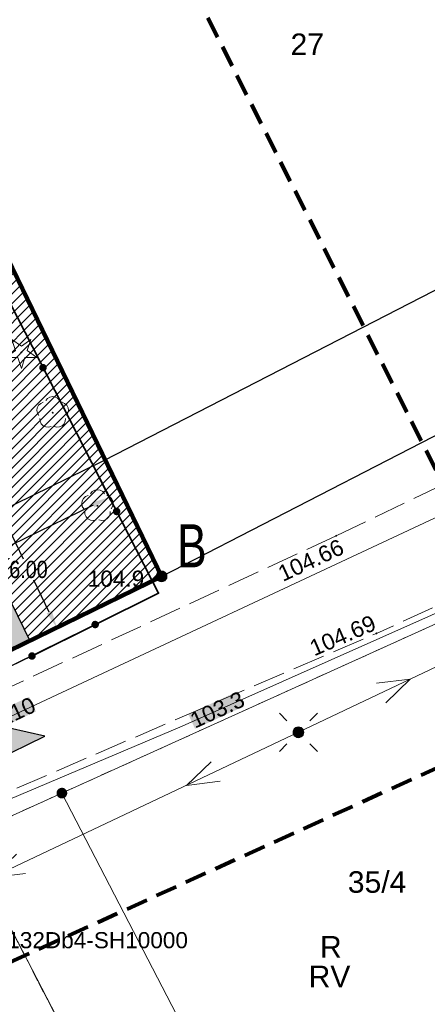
# Model space of a CAD drawing. Extents: x 6414462 to 7495468, y 5756825 to 5824657.
# Tile 27 of 54: x 6498278 to 6498297, y 5809718 to 5809763. Entities that reach past the tile are written whole.
import ezdxf
from ezdxf.enums import TextEntityAlignment as Align

# ---------------------------------------------------------------- set-up
doc = ezdxf.new("R2010")
doc.units = 0
for name, pattern in [('2324-2024 mdcp$0$PRZER1-1', [1, 0.5, -0.5]), ('2324-2024 mdcp$0$PRZER2-1', [1.5, 1, -0.5]), ('2324-2024 mdcp$0$PRZER3-1', [2, 1.5, -0.5]), ('Lipnica teren 1$0$ACAD_ISO04W100', [30, 24, -3, 0, -3]), ('Lipnica teren 1$0$HIDDEN2', [0.1875, 0.125, -0.0625])]:
    doc.linetypes.add(name, pattern=pattern)
for name, color, linetype, lineweight in [('2324-2024 mdcp$0$GEPPGD', 7, 'Continuous', 18), ('2324-2024 mdcp$0$GESDZI', 7, 'Continuous', 18), ('2324-2024 mdcp$0$GESDZI_O', 7, 'Continuous', 18), ('2324-2024 mdcp$0$GSLKBR', 7, 'Continuous', 18), ('2324-2024 mdcp$0$GSLKOG', 7, 'Continuous', 35), ('2324-2024 mdcp$0$GSPSSH_O', 7, 'Continuous', 18), ('2324-2024 mdcp$0$GSPWPN', 7, 'Continuous', 13), ('2324-2024 mdcp$0$GSPWPN_O', 7, 'Continuous', 13), ('2324-2024 mdcp$0$GSPWPS', 7, 'Continuous', 13), ('2324-2024 mdcp$0$GSPWPS_O', 7, 'Continuous', 13), ('2324-2024 mdcp$0$GSSKOA', 7, 'Continuous', 18), ('2324-2024 mdcp$0$GUPELA', 7, 'Continuous', 18), ('2324-2024 mdcp$0$GUPPRZ_O', 7, 'Continuous', 18), ('2324-2024 mdcp$0$zasięg aktualizacji', 230, '2324-2024 mdcp$0$PRZER2-1', 100)]:
    doc.layers.add(name, color=color, linetype=linetype, lineweight=lineweight)
for name, color, linetype, lineweight, true_color in [('2324-2024 mdcp$0$GESKKL_O', 7, 'Continuous', 18, 0x24bc24), ('2324-2024 mdcp$0$GESUZY', 7, 'Continuous', 18, 0x008000), ('2324-2024 mdcp$0$GESUZY_O', 7, 'Continuous', 18, 0x008000), ('2324-2024 mdcp$0$GSPRDI', 7, 'Continuous', 18, 0x008000), ('2324-2024 mdcp$0$GSPRDL', 7, 'Continuous', 18, 0x008000), ('2324-2024 mdcp$0$GULEPR', 1, 'Continuous', 18, 0xff0000), ('2324-2024 mdcp$0$GULWPR', 5, 'Continuous', 18, 0x0000ff), ('2324-2024 mdcp$0$GULWPR_O', 5, 'Continuous', 18, 0x0000ff)]:
    doc.layers.add(name, color=color, linetype=linetype, lineweight=lineweight, true_color=true_color)
doc.layers.add('Lipnica hatch 1$0$_HELP', color=21, linetype='Continuous')
for name, color, linetype, true_color in [('Lipnica hatch 1$0$GPP_DROGI', 7, 'Continuous', 0xd1d1d1), ('Lipnica hatch 1$0$GPP_ZIELEŃ', 7, 'Continuous', 0x7f7f3f), ('Lipnica hatch 1$0$PODJAZD', 7, 'Continuous', 0x9d9595), ('Lipnica teren 1$0$780_210430_GRANICE$0$_MPZP_linia zabudowy', 200, 'Lipnica teren 1$0$780_210430_GRANICE$0$V_LINE', 0xbf00ff), ('Lipnica teren 1$0$demontaże', 1, 'Continuous', 0xff0000), ('Lipnica teren 1$0$GRANICA', 1, 'Lipnica teren 1$0$ACAD_ISO04W100', 0xff0000), ('Lipnica teren 1$0$PODJAZD', 7, 'Continuous', 0x9d9595)]:
    doc.layers.add(name, color=color, linetype=linetype, true_color=true_color)
doc.styles.add('2324-2024 mdcp$0$Arial', font='arial.ttf')
doc.styles.add('Lipnica teren 1$0$780_210430_GRANICE$0$Standard', font='arial.ttf')
doc.styles.add('Lipnica teren 1$0$Arial Narrow', font='ARIALN.TTF')
doc.styles.add('Lipnica teren 1$0$WYMIARY', font='swisscl.ttf')
doc.linetypes.add('Lipnica teren 1$0$780_210430_GRANICE$0$V_LINE', pattern='A,12.7,-5.08,["V",Lipnica teren 1$0$780_210430_GRANICE$0$Standard,S=5.08,R=0,X=-2.54,Y=-5.08],-5.08', length=22.86)
doc.dimstyles.new('Lipnica teren 1$0$Standard', dxfattribs={"dimtxt": 0.8, "dimasz": 0.8, "dimexe": 0.18, "dimexo": 0.0625, "dimgap": 0.09, "dimtad": 0, "dimtih": 1, "dimtoh": 1, "dimzin": 0, "dimdsep": 46, "dimtxsty": 'Lipnica teren 1$0$Arial Narrow', "dimcen": 0.8, "dimadec": 0, "dimazin": 0, "dimtfac": 1, "dimtofl": 0, "dimtmove": 0, "dimatfit": 3, "dimfxl": 1, "dimtolj": 1, "dimtzin": 0, "dimarcsym": 0})

# ---------------------------------------------------------------- blocks, each defined once
blk = doc.blocks.new('*D76')
at = {"color": 0, "lineweight": -2, "transparency": 16777216}
for p, q in [((6498281.449, 5809742.592), (6498282.215, 5809741.023)), ((6498281.418, 5809740.834), (6498275.398, 5809737.895)), ((6498267.365, 5809733.974), (6498273.384, 5809736.912)), ((6498265.959, 5809735.03), (6498266.725, 5809733.461))]:
    blk.add_line(p, q, dxfattribs=at)
at = {"color": 0, "transparency": 16777216}
for points in [[(6498281.359, 5809740.954), (6498281.476, 5809740.714), (6498282.136, 5809741.185)], [(6498267.306, 5809734.093), (6498267.423, 5809733.854), (6498266.646, 5809733.623)]]:
    blk.add_solid(points, dxfattribs=at)
at = {"layer": 'Defpoints', "color": 0, "transparency": 16777216}
for p in [(6498281.422, 5809742.648, 10.18), (6498282.136, 5809741.185), (6498265.931, 5809735.086, 10.18)]:
    blk.add_point(p, dxfattribs=at)
at = {"color": 0, "transparency": 16777216, "insert": (6498274.391, 5809737.404), "char_height": 0.8, "attachment_point": 5, "style": 'Lipnica teren 1$0$Arial Narrow'}
blk.add_mtext('\\A1;17.24', dxfattribs=at)
blk = doc.blocks.new('2324-2024 mdcp$0$GSPWPN1')
blk.add_hatch(color=0).paths.add_polyline_path([(-0.045, 0), (-0.043467, -0.011647), (-0.038971, -0.0225), (-0.03182, -0.03182), (-0.0225, -0.038971), (-0.011647, -0.043467), (0, -0.045), (0.011647, -0.043467), (0.0225, -0.038971), (0.03182, -0.03182), (0.038971, -0.0225), (0.043467, -0.011647), (0.045, 0), (0.043467, 0.011647), (0.038971, 0.0225), (0.03182, 0.03182), (0.0225, 0.038971), (0.011647, 0.043467), (0, 0.045), (-0.011647, 0.043467), (-0.0225, 0.038971), (-0.03182, 0.03182), (-0.038971, 0.0225), (-0.043467, 0.011647)])
blk = doc.blocks.new('2324-2024 mdcp$0$GSPWPS1')
blk.add_hatch(color=0).paths.add_polyline_path([(-0.045, 0), (-0.043467, -0.011647), (-0.038971, -0.0225), (-0.03182, -0.03182), (-0.0225, -0.038971), (-0.011647, -0.043467), (0, -0.045), (0.011647, -0.043467), (0.0225, -0.038971), (0.03182, -0.03182), (0.038971, -0.0225), (0.043467, -0.011647), (0.045, 0), (0.043467, 0.011647), (0.038971, 0.0225), (0.03182, 0.03182), (0.0225, 0.038971), (0.011647, 0.043467), (0, 0.045), (-0.011647, 0.043467), (-0.0225, 0.038971), (-0.03182, 0.03182), (-0.038971, 0.0225), (-0.043467, 0.011647)])
blk = doc.blocks.new('2324-2024 mdcp$0$GSPRDI1')
blk.add_hatch(color=0).paths.add_polyline_path([(0, -0.045), (0.013906, -0.042798), (0.02645, -0.036406), (0.036406, -0.02645), (0.042798, -0.013906), (0.045, 0), (0.042798, 0.013906), (0.036406, 0.02645), (0.02645, 0.036406), (0.013906, 0.042798), (0, 0.045), (-0.013906, 0.042798), (-0.02645, 0.036406), (-0.036406, 0.02645), (-0.042798, 0.013906), (-0.045, 0), (-0.042798, -0.013906), (-0.036406, -0.02645), (-0.02645, -0.036406), (-0.013906, -0.042798)])
at = {"color": 0}
blk.add_lwpolyline([(0.272471, 0.088531), (0.713338, -0.231778), (0.168396, -0.231778), (0, -0.750048), (-0.168396, -0.231778), (-0.713338, -0.231778), (-0.272471, 0.088531), (-0.440867, 0.606801), (0, 0.286493), (0.440867, 0.606801)], close=True, dxfattribs=at)
blk = doc.blocks.new('2324-2024 mdcp$0$GSPRDL1')
blk.add_hatch(color=0).paths.add_polyline_path([(0, -0.045), (0.013906, -0.042798), (0.02645, -0.036406), (0.036406, -0.02645), (0.042798, -0.013906), (0.045, 0), (0.042798, 0.013906), (0.036406, 0.02645), (0.02645, 0.036406), (0.013906, 0.042798), (0, 0.045), (-0.013906, 0.042798), (-0.02645, 0.036406), (-0.036406, 0.02645), (-0.042798, 0.013906), (-0.045, 0), (-0.042798, -0.013906), (-0.036406, -0.02645), (-0.02645, -0.036406), (-0.013906, -0.042798)])
at = {"color": 0}
for points in [[(-0.635969, -0.134326), (-0.70458, -0.024001), (-0.731429, 0.103115), (-0.713292, 0.231763), (-0.652348, 0.346501), (-0.55591, 0.433559), (-0.435555, 0.482485)], [(-0.324277, 0.563333), (-0.240553, 0.662679), (-0.127956, 0.727494), (0, 0.75), (0.127956, 0.727494), (0.240553, 0.662679), (0.324277, 0.563333)], [(0.435555, 0.482485), (0.55591, 0.433559), (0.652348, 0.346501), (0.713292, 0.231763), (0.731429, 0.103115), (0.70458, -0.024001), (0.635969, -0.134326)], [(-0.068773, -0.646351), (-0.194901, -0.677512), (-0.324092, -0.663766), (-0.440839, -0.606763), (-0.531129, -0.513345), (-0.584125, -0.394725), (-0.593465, -0.265141)], [(0.593465, -0.265141), (0.584125, -0.394725), (0.531129, -0.513345), (0.440839, -0.606763), (0.324092, -0.663766), (0.194901, -0.677512), (0.068773, -0.646351)]]:
    blk.add_lwpolyline(points, dxfattribs=at)
blk = doc.blocks.new('2324-2024 mdcp$0$SUEP1')
at = {"color": 0}
blk.add_lwpolyline([(-0.75, -0.5), (0.75, 0), (-0.75, 0.5)], dxfattribs=at)
blk = doc.blocks.new('2324-2024 mdcp$0$GUPELA2')
blk.add_hatch(color=0).paths.add_polyline_path([(-0.001087, 0.044987), (0.011881, 0.043403), (0.021281, 0.03965), (0.030065, 0.033482), (0.038133, 0.023893), (0.043117, 0.012881), (0.044986, 0.001113), (0.044323, -0.007777), (0.040557, -0.019497), (0.033417, -0.030138), (0.024849, -0.037517), (0.013788, -0.042836), (0.002013, -0.044955), (-0.00982, -0.043916), (-0.020466, -0.040077), (-0.029541, -0.033946), (-0.036867, -0.025804), (-0.04187, -0.01649), (-0.04461, -0.005909), (-0.044532, 0.006476), (-0.041285, 0.017903), (-0.034764, 0.028574), (-0.024479, 0.03776), (-0.013449, 0.042943)])
at = {"color": 0}
for points in [[(-0.883883, 0.883883), (-0.53033, 0.53033)], [(0.883883, 0.883883), (0.53033, 0.53033)], [(-0.883883, -0.883883), (-0.53033, -0.53033)], [(0.883883, -0.883883), (0.53033, -0.53033)]]:
    blk.add_lwpolyline(points, dxfattribs=at)
blk = doc.blocks.new('2324-2024 mdcp$0$GUPELA1')
at = {"true_color": 0xffffff}
blk.add_hatch(color=7, dxfattribs=at).paths.add_polyline_path([(-0.25, 0), (-0.241481, -0.064705), (-0.216506, -0.125), (-0.176777, -0.176777), (-0.125, -0.216506), (-0.064705, -0.241481), (0, -0.25), (0.064705, -0.241481), (0.125, -0.216506), (0.176777, -0.176777), (0.216506, -0.125), (0.241481, -0.064705), (0.25, 0), (0.241481, 0.064705), (0.216506, 0.125), (0.176777, 0.176777), (0.125, 0.216506), (0.064705, 0.241481), (0, 0.25), (-0.064705, 0.241481), (-0.125, 0.216506), (-0.176777, 0.176777), (-0.216506, 0.125), (-0.241481, 0.064705)])
at = {"color": 0}
blk.add_lwpolyline([(0, 0.25), (0.064705, 0.241481), (0.125, 0.216506), (0.176777, 0.176777), (0.216506, 0.125), (0.241481, 0.064705), (0.25, 0), (0.241481, -0.064705), (0.216506, -0.125), (0.176777, -0.176777), (0.125, -0.216506), (0.064705, -0.241481), (0, -0.25), (-0.064705, -0.241481), (-0.125, -0.216506), (-0.176777, -0.176777), (-0.216506, -0.125), (-0.241481, -0.064705), (-0.25, 0), (-0.241481, 0.064705), (-0.216506, 0.125), (-0.176777, 0.176777), (-0.125, 0.216506), (-0.064705, 0.241481)], close=True, dxfattribs=at)
blk = doc.blocks.new('2324-2024 mdcp$0$KOLO')
blk.add_hatch(color=0).paths.add_polyline_path([(-0.175, 0), (-0.169037, -0.045293), (-0.151554, -0.0875), (-0.123744, -0.123744), (-0.0875, -0.151554), (-0.045293, -0.169037), (0, -0.175), (0.045293, -0.169037), (0.0875, -0.151554), (0.123744, -0.123744), (0.151554, -0.0875), (0.169037, -0.045293), (0.175, 0), (0.169037, 0.045293), (0.151554, 0.0875), (0.123744, 0.123744), (0.0875, 0.151554), (0.045293, 0.169037), (0, 0.175), (-0.045293, 0.169037), (-0.0875, 0.151554), (-0.123744, 0.123744), (-0.151554, 0.0875), (-0.169037, 0.045293)])
blk = doc.blocks.new('2324-2024 mdcp$0$GSLKOG1')
blk.add_hatch(color=0).paths.add_polyline_path([(-0.175, 0), (-0.169037, -0.045293), (-0.151554, -0.0875), (-0.123744, -0.123744), (-0.0875, -0.151554), (-0.045293, -0.169037), (0, -0.175), (0.045293, -0.169037), (0.0875, -0.151554), (0.123744, -0.123744), (0.151554, -0.0875), (0.169037, -0.045293), (0.175, 0), (0.169037, 0.045293), (0.151554, 0.0875), (0.123744, 0.123744), (0.0875, 0.151554), (0.045293, 0.169037), (0, 0.175), (-0.045293, 0.169037), (-0.0875, 0.151554), (-0.123744, 0.123744), (-0.151554, 0.0875), (-0.169037, 0.045293)])
blk = doc.blocks.new('2324-2024 mdcp$0$GEPPGD1_2')
at = {"true_color": 0xffffff}
blk.add_hatch(color=7, dxfattribs=at).paths.add_polyline_path([(0, -0.25), (0.077254, -0.237764), (0.146946, -0.202254), (0.202254, -0.146946), (0.237764, -0.077254), (0.25, 0), (0.237764, 0.077254), (0.202254, 0.146946), (0.146946, 0.202254), (0.077254, 0.237764), (0, 0.25), (-0.077254, 0.237764), (-0.146946, 0.202254), (-0.202254, 0.146946), (-0.237764, 0.077254), (-0.25, 0), (-0.237764, -0.077254), (-0.202254, -0.146946), (-0.146946, -0.202254), (-0.077254, -0.237764)])
blk.add_hatch(color=0).paths.add_polyline_path([(0, -0.045), (0.013906, -0.042798), (0.02645, -0.036406), (0.036406, -0.02645), (0.042798, -0.013906), (0.045, 0), (0.042798, 0.013906), (0.036406, 0.02645), (0.02645, 0.036406), (0.013906, 0.042798), (0, 0.045), (-0.013906, 0.042798), (-0.02645, 0.036406), (-0.036406, 0.02645), (-0.042798, 0.013906), (-0.045, 0), (-0.042798, -0.013906), (-0.036406, -0.02645), (-0.02645, -0.036406), (-0.013906, -0.042798)])
blk = doc.blocks.new('2324-2024 mdcp$0$GEPPGD1_1')
at = {"true_color": 0xffffff}
blk.add_hatch(color=7, dxfattribs=at).paths.add_polyline_path([(0, -0.25), (0.077254, -0.237764), (0.146946, -0.202254), (0.202254, -0.146946), (0.237764, -0.077254), (0.25, 0), (0.237764, 0.077254), (0.202254, 0.146946), (0.146946, 0.202254), (0.077254, 0.237764), (0, 0.25), (-0.077254, 0.237764), (-0.146946, 0.202254), (-0.202254, 0.146946), (-0.237764, 0.077254), (-0.25, 0), (-0.237764, -0.077254), (-0.202254, -0.146946), (-0.146946, -0.202254), (-0.077254, -0.237764)])
at = {"color": 0}
blk.add_lwpolyline([(0, 0.25), (0.077254, 0.237764), (0.146946, 0.202254), (0.202254, 0.146946), (0.237764, 0.077254), (0.25, 0), (0.237764, -0.077254), (0.202254, -0.146946), (0.146946, -0.202254), (0.077254, -0.237764), (0, -0.25), (-0.077254, -0.237764), (-0.146946, -0.202254), (-0.202254, -0.146946), (-0.237764, -0.077254), (-0.25, 0), (-0.237764, 0.077254), (-0.202254, 0.146946), (-0.146946, 0.202254), (-0.077254, 0.237764)], close=True, dxfattribs=at)
blk = doc.blocks.new('2324-2024 mdcp')
at = {"layer": '2324-2024 mdcp$0$GULWPR_O', "true_color": 0xffffff}
blk.add_hatch(color=7, dxfattribs=at).paths.add_polyline_path([(6498275.775, 5809730.681), (6498278.438, 5809731.926), (6498278.756, 5809731.247), (6498276.093, 5809730.001)], flags=0)
at = {"layer": '2324-2024 mdcp$0$GUPPRZ_O', "true_color": 0xffffff}
blk.add_hatch(color=7, dxfattribs=at).paths.add_polyline_path([(6498285.828, 5809731.126), (6498288.119, 5809732.177), (6498288.431, 5809731.496), (6498286.141, 5809730.445)], flags=0)
at = {"layer": '2324-2024 mdcp$0$GESDZI', "color": 7, "linetype": 'Continuous', "lineweight": 18}
for points in [[(6497994.25, 5809560.48), (6498045.82, 5809601.46), (6498086.88, 5809635.22), (6498149.97, 5809671.19), (6498158.454, 5809675.816), (6498183.288, 5809691.265), (6498210.34, 5809702.898), (6498250.843, 5809721.043), (6498255.246, 5809723.193), (6498284.59, 5809737.518), (6498336.53, 5809764.26), (6498349.29, 5809770), (6498351.165, 5809770.816), (6498357.57, 5809773.68), (6498385.47, 5809786.23), (6498389.73, 5809788.34), (6498395.12, 5809790.98), (6498474.92, 5809830.27), (6498519.28, 5809851.17), (6498558.08, 5809869.44), (6498581.52, 5809880.48), (6498706.5, 5809939.35)], [(6498399.71, 5809786.07), (6498378.88, 5809775.84), (6498357.18, 5809764.7), (6498354.01, 5809763.14), (6498327.32, 5809749.98), (6498300.63, 5809736.82), (6498279.962, 5809727.457), (6498275.4, 5809725.39), (6498229.86, 5809704.76), (6498220.93, 5809700.12), (6498216.89, 5809698.02), (6498190.27, 5809685.86), (6498179.39, 5809679.84), (6498167.98, 5809673.48), (6498155.28, 5809667.65), (6498141.811, 5809660.247), (6498134.801, 5809656.394), (6498121.13, 5809648.88), (6498104.66, 5809637.74), (6498088.19, 5809626.61), (6498084.8, 5809624.31), (6498051.04, 5809596.27), (6498044.051, 5809589.896), (6498032.649, 5809580.073)]]:
    blk.add_lwpolyline(points, dxfattribs=at)
for points in [[(6498336.53, 5809764.26), (6498284.59, 5809737.518), (6498271.404, 5809764.778), (6498259.018, 5809756.579), (6498223.46, 5809812.93), (6498203.85, 5809801.58), (6498188.135, 5809835.514), (6498147.544, 5809813.462), (6498100.028, 5809920.586), (6498204.15, 5809995.92), (6498210.17, 5809985.25), (6498226.36, 5809956.54), (6498245.19, 5809923.13), (6498269.29, 5809880.41), (6498280.36, 5809860.77), (6498282.58, 5809857.31), (6498312.68, 5809805.23), (6498323.75, 5809786.22), (6498328.66, 5809777.78), (6498331.84, 5809772.31)], [(6498284.59, 5809737.518), (6498255.246, 5809723.193), (6498245.624, 5809739.773), (6498264.327, 5809748.087), (6498259.018, 5809756.579), (6498271.404, 5809764.778)], [(6498279.962, 5809727.457), (6498300.63, 5809736.82), (6498327.17, 5809696.54), (6498311.6, 5809675.84), (6498304.903, 5809668.418), (6498290.61, 5809696.02), (6498295.05, 5809698.32)], [(6498275.4, 5809725.39), (6498279.962, 5809727.457), (6498295.05, 5809698.32), (6498290.61, 5809696.02), (6498288.31, 5809700.46)], [(6498288.31, 5809700.46), (6498248.32, 5809678.64), (6498229.86, 5809704.76), (6498275.4, 5809725.39)]]:
    blk.add_lwpolyline(points, close=True, dxfattribs=at)
at = {"layer": '2324-2024 mdcp$0$GESUZY', "color": 96, "linetype": '2324-2024 mdcp$0$PRZER1-1', "lineweight": 18, "true_color": 0x008000}
for p, q in [((6498284.59, 5809737.518), (6498336.53, 5809764.26)), ((6498272.586, 5809731.658), (6498284.59, 5809737.518))]:
    blk.add_line(p, q, dxfattribs=at)
for points in [[(6498141.811, 5809660.247), (6498155.28, 5809667.65), (6498167.98, 5809673.48), (6498179.39, 5809679.84), (6498190.27, 5809685.86), (6498216.89, 5809698.02), (6498220.43, 5809699.86), (6498220.93, 5809700.12), (6498229.86, 5809704.76), (6498251.81, 5809714.7), (6498275.4, 5809725.39), (6498279.962, 5809727.457), (6498300.63, 5809736.82), (6498327.32, 5809749.98), (6498354.01, 5809763.14), (6498357.18, 5809764.7), (6498378.88, 5809775.84), (6498399.71, 5809786.07)], [(6498474.92, 5809830.27), (6498395.12, 5809790.98), (6498389.73, 5809788.34), (6498385.47, 5809786.23), (6498357.57, 5809773.68), (6498351.165, 5809770.816), (6498349.29, 5809770), (6498336.53, 5809764.26), (6498284.59, 5809737.518), (6498272.586, 5809731.658), (6498255.246, 5809723.193), (6498250.843, 5809721.043), (6498240.121, 5809716.8), (6498217.74, 5809706.353), (6498210.34, 5809702.898), (6498183.288, 5809691.265), (6498158.454, 5809675.816), (6498149.97, 5809671.19), (6498086.88, 5809635.22), (6498045.82, 5809601.46), (6497994.25, 5809560.48)], [(6498210.353, 5809659.953), (6498239.57, 5809680.62), (6498226.79, 5809698.7), (6498220.93, 5809700.12), (6498229.86, 5809704.76), (6498248.32, 5809678.64), (6498266.19, 5809688.39), (6498288.31, 5809700.46), (6498275.4, 5809725.39), (6498279.962, 5809727.457), (6498300.63, 5809736.82), (6498327.32, 5809749.98), (6498349.24, 5809716.72), (6498341.03, 5809710.28), (6498327.17, 5809696.54), (6498311.6, 5809675.84)]]:
    blk.add_lwpolyline(points, dxfattribs=at)
blk.add_lwpolyline([(6498275.4, 5809725.39), (6498288.31, 5809700.46), (6498266.19, 5809688.39), (6498251.81, 5809714.7)], close=True, dxfattribs=at)
at = {"layer": '2324-2024 mdcp$0$GSLKBR', "color": 7, "linetype": 'Continuous', "lineweight": 18}
blk.add_lwpolyline([(6498278.572, 5809733.822), (6498274.622, 5809731.914)], dxfattribs=at)
at = {"layer": '2324-2024 mdcp$0$GSLKOG', "color": 7, "linetype": 'Continuous', "lineweight": 35}
blk.add_lwpolyline([(6498250.466, 5809769.873), (6498257.325, 5809759.086), (6498270.312, 5809764.351), (6498284.442, 5809736.749), (6498278.572, 5809733.822)], dxfattribs=at)
at = {"layer": '2324-2024 mdcp$0$GSSKOA', "color": 7, "linetype": '2324-2024 mdcp$0$PRZER3-1', "lineweight": 18}
for points in [[(6498375.28, 5809773.96), (6498355.71, 5809763.71), (6498334.05, 5809753.25), (6498306.28, 5809740.18), (6498294.56, 5809734.875)], [(6498292.695, 5809739.408), (6498304.13, 5809744.88)], [(6498292.695, 5809739.408), (6498272.495, 5809730.039), (6498258.834, 5809723.581), (6498245.255, 5809717.404)], [(6498247.669, 5809713.82), (6498260.674, 5809720.02), (6498274.193, 5809726.107), (6498294.56, 5809734.875)]]:
    blk.add_lwpolyline(points, dxfattribs=at)
at = {"layer": '2324-2024 mdcp$0$GULEPR', "color": 1, "linetype": 'Continuous', "lineweight": 18, "true_color": 0xff0000}
for points in [[(6498200.66, 5809687.34), (6498246.5, 5809709.22), (6498290.94, 5809730.28), (6498335.24, 5809751.33), (6498377.1, 5809771.16)], [(6498172.47, 5809672.39), (6498172.72, 5809672.74), (6498173.99, 5809672.42), (6498177.39, 5809675.38), (6498178.76, 5809680.09), (6498189.45, 5809686.19), (6498211.26, 5809696.26), (6498214.9, 5809697.95), (6498219.59, 5809700.2), (6498230.34, 5809705.44), (6498246.1, 5809712.68), (6498251.63, 5809715.08), (6498255.29, 5809716.76), (6498258.9, 5809718.55), (6498263.82, 5809720.84), (6498267.42, 5809722.41), (6498275.03, 5809725.87), (6498277.54, 5809727.17), (6498285.55, 5809730.56), (6498301.77, 5809737.79), (6498315.45, 5809744.58), (6498327.5, 5809750.54), (6498327.95, 5809750.29)]]:
    blk.add_lwpolyline(points, dxfattribs=at)
at = {"layer": '2324-2024 mdcp$0$GULWPR', "color": 5, "linetype": 'Continuous', "lineweight": 18, "true_color": 0x0000ff}
blk.add_lwpolyline([(6498255.63, 5809720.77), (6498256.39, 5809721.11), (6498298.21, 5809740.67), (6498323.82, 5809752.76), (6498346.94, 5809763.68), (6498349.34, 5809764.96), (6498350.85, 5809765.56), (6498388.9, 5809784.61), (6498394.53, 5809787.49)], dxfattribs=at)
at = {"layer": '2324-2024 mdcp$0$zasięg aktualizacji'}
blk.add_lwpolyline([(6498303.01, 5809731.194), (6498248.373, 5809706.305), (6498223.102, 5809749.882), (6498278.628, 5809779.528), (6498303.01, 5809731.194)], dxfattribs=at)
at = {"layer": '2324-2024 mdcp$0$GEPPGD', "color": 7, "linetype": 'Continuous', "lineweight": 18}
for name, p in [('2324-2024 mdcp$0$GEPPGD1_1', (6498284.59, 5809737.518)), ('2324-2024 mdcp$0$GEPPGD1_2', (6498279.962, 5809727.457))]:
    blk.add_blockref(name, p, dxfattribs=at)
at = {"layer": '2324-2024 mdcp$0$GSLKOG', "color": 7, "linetype": 'Continuous', "lineweight": 35}
for name, p, rotation in [('2324-2024 mdcp$0$KOLO', (6498279.086, 5809747.212), 297.1087886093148), ('2324-2024 mdcp$0$KOLO', (6498279.086, 5809747.212), 297.1087886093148), ('2324-2024 mdcp$0$KOLO', (6498282.503, 5809740.536), 297.1087886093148), ('2324-2024 mdcp$0$KOLO', (6498282.503, 5809740.536), 297.1087886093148), ('2324-2024 mdcp$0$KOLO', (6498281.507, 5809735.285), 206.502548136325), ('2324-2024 mdcp$0$KOLO', (6498281.507, 5809735.285), 206.502548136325), ('2324-2024 mdcp$0$GSLKOG1', (6498278.572, 5809733.822), 206.5025481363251)]:
    blk.add_blockref(name, p, dxfattribs=dict(at, rotation=rotation))
at = {"layer": '2324-2024 mdcp$0$GSPRDI', "color": 96, "linetype": 'Continuous', "lineweight": 18, "true_color": 0x008000}
blk.add_blockref('2324-2024 mdcp$0$GSPRDI1', (6498278.08, 5809747.921), dxfattribs=at)
at = {"layer": '2324-2024 mdcp$0$GSPRDL', "color": 96, "linetype": 'Continuous', "lineweight": 18, "true_color": 0x008000}
for p in [(6498279.534, 5809745.123), (6498281.614, 5809740.798)]:
    blk.add_blockref('2324-2024 mdcp$0$GSPRDL1', p, dxfattribs=at)
at = {"layer": '2324-2024 mdcp$0$GSPWPN', "color": 7, "linetype": 'Continuous', "lineweight": 13}
blk.add_blockref('2324-2024 mdcp$0$GSPWPN1', (6498284.442, 5809736.749), dxfattribs=at)
at = {"layer": '2324-2024 mdcp$0$GSPWPS', "color": 7, "linetype": 'Continuous', "lineweight": 13}
for p in [(6498292.695, 5809739.408), (6498294.56, 5809734.875)]:
    blk.add_blockref('2324-2024 mdcp$0$GSPWPS1', p, dxfattribs=at)
at = {"layer": '2324-2024 mdcp$0$GULEPR', "color": 1, "linetype": 'Continuous', "lineweight": 18, "true_color": 0xff0000}
for p, rotation in [((6498295.456, 5809732.426), 25.41563207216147), ((6498286.422, 5809728.139), 205.3561510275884), ((6498277.385, 5809723.856), 205.3561510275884)]:
    blk.add_blockref('2324-2024 mdcp$0$SUEP1', p, dxfattribs=dict(at, rotation=rotation))
at = {"layer": '2324-2024 mdcp$0$GUPELA', "color": 7, "linetype": 'Continuous', "lineweight": 18}
for name in ['2324-2024 mdcp$0$GUPELA2', '2324-2024 mdcp$0$GUPELA1']:
    blk.add_blockref(name, (6498290.94, 5809730.28), dxfattribs=at)
at = {"layer": '2324-2024 mdcp$0$GESDZI_O', "color": 7, "linetype": 'Continuous', "lineweight": 0, "style": '2324-2024 mdcp$0$Arial'}
for s, p in [('27', (6498291.353, 5809761.732)), ('35/4', (6498294.593, 5809722.828))]:
    blk.add_text(s, height=1, dxfattribs=at).set_placement(p, align=Align.CENTER)
at = {"layer": '2324-2024 mdcp$0$GESKKL_O', "color": 82, "linetype": 'Continuous', "lineweight": 0, "true_color": 0x24bc24, "style": '2324-2024 mdcp$0$Arial'}
blk.add_text('RV', height=1, dxfattribs=at).set_placement((6498292.385, 5809718.444), align=Align.CENTER)
at = {"layer": '2324-2024 mdcp$0$GESUZY_O', "color": 96, "linetype": 'Continuous', "lineweight": 0, "true_color": 0x008000, "style": '2324-2024 mdcp$0$Arial'}
blk.add_text('R', height=1, dxfattribs=at).set_placement((6498292.445, 5809719.819), align=Align.CENTER)
at = {"layer": '2324-2024 mdcp$0$GSPSSH_O', "color": 7, "linetype": 'Continuous', "lineweight": 0, "style": '2324-2024 mdcp$0$Arial'}
blk.add_text('N33132Db4-SH10000', height=0.75, dxfattribs=at).set_placement((6498275.504, 5809720.253))
at = {"layer": '2324-2024 mdcp$0$GSPWPN_O', "color": 7, "linetype": 'Continuous', "lineweight": 0, "style": '2324-2024 mdcp$0$Arial'}
blk.add_text('104.9', height=0.75, dxfattribs=at).set_placement((6498281.163, 5809737.04))
at = {"layer": '2324-2024 mdcp$0$GSPWPS_O', "color": 7, "linetype": 'Continuous', "lineweight": 0, "style": '2324-2024 mdcp$0$Arial'}
for s, rotation, p in [('104.66', 24.8824, (6498290.222, 5809737.261)), ('104.69', 23.2919, (6498291.674, 5809733.803))]:
    blk.add_text(s, height=0.75, rotation=rotation, dxfattribs=at).set_placement(p)
at = {"layer": '2324-2024 mdcp$0$GULWPR_O', "color": 5, "linetype": 'Continuous', "lineweight": 0, "true_color": 0x0000ff, "style": '2324-2024 mdcp$0$Arial'}
blk.add_text('wo110', height=0.75, rotation=25.0664, dxfattribs=at).set_placement((6498277.424, 5809730.624), align=Align.CENTER)
at = {"layer": '2324-2024 mdcp$0$GUPPRZ_O', "color": 1, "linetype": 'Continuous', "lineweight": 0, "true_color": 0xff0000, "style": '2324-2024 mdcp$0$Arial'}
blk.add_text('103.3', height=0.75, rotation=24.648, dxfattribs=at).set_placement((6498286.141, 5809730.445))
blk = doc.blocks.new('Lipnica teren 1$0$WJAZD')
at = {"true_color": 0xa953a0}
h = blk.add_hatch(color=215, dxfattribs=at)
h.dxf.hatch_style = 1
h.paths.add_polyline_path([(6498278.591, 5809731.883), (6498277.276, 5809732.928), (6498275.97, 5809731.883)])
at = {"color": 215, "true_color": 0xa953a0, "elevation": 10.22}
blk.add_lwpolyline([(6498278.591, 5809731.883), (6498277.276, 5809732.928), (6498275.97, 5809731.883), (6498278.591, 5809731.883)], dxfattribs=at)
blk = doc.blocks.new('*D117')
at = {"color": 0, "lineweight": -2, "transparency": 16777216}
for p, q in [((6498275.89, 5809739.947), (6498277.255, 5809740.614)), ((6498277.445, 5809739.816), (6498278.166, 5809738.338)), ((6498279.375, 5809735.862), (6498278.653, 5809737.341)), ((6498279.782, 5809735.171), (6498279.888, 5809735.222))]:
    blk.add_line(p, q, dxfattribs=at)
at = {"color": 0, "transparency": 16777216}
for points in [[(6498277.564, 5809739.875), (6498277.325, 5809739.758), (6498277.094, 5809740.535)], [(6498279.495, 5809735.921), (6498279.255, 5809735.804), (6498279.726, 5809735.143)]]:
    blk.add_solid(points, dxfattribs=at)
at = {"layer": 'Defpoints', "color": 0, "transparency": 16777216}
for p in [(6498275.834, 5809739.92, 0.1), (6498279.726, 5809735.143), (6498279.726, 5809735.143)]:
    blk.add_point(p, dxfattribs=at)
at = {"color": 0, "transparency": 16777216, "insert": (6498278.41, 5809737.839), "char_height": 0.8, "attachment_point": 5, "style": 'Lipnica teren 1$0$Arial Narrow'}
blk.add_mtext('\\A1;6.00', dxfattribs=at)
blk = doc.blocks.new('Lipnica hatch 1')
at = {"layer": 'Lipnica hatch 1$0$GPP_DROGI'}
h = blk.add_hatch(color=256, dxfattribs=at)
h.dxf.hatch_style = 1
h.paths.add_polyline_path([(6498278.466, 5809734.528), (6498273.074, 5809731.896), (6498271.408, 5809735.309), (6498260.226, 5809729.85), (6498259.26, 5809731.829), (6498265.931, 5809735.086), (6498262.314, 5809742.496), (6498252.204, 5809737.56), (6498251.546, 5809738.908), (6498263.491, 5809744.734), (6498265.571, 5809740.474), (6498273.64, 5809744.413)])
at = {"layer": 'Lipnica hatch 1$0$GPP_ZIELEŃ'}
h = blk.add_hatch(dxfattribs=at)
h.set_pattern_fill('ANSI31', color=256, scale=0.1)
h.set_pattern_definition([(45, (0, 0), (-0.224506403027, 0.224506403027), [])])
h.paths.add_polyline_path([(6498264.327, 5809748.087), (6498245.624, 5809739.773), (6498255.246, 5809723.193), (6498284.59, 5809737.518), (6498271.404, 5809764.778), (6498266.253, 5809761.368), (6498268.065, 5809757.017), (6498268.492, 5809756.24), (6498262.798, 5809753.817), (6498262.434, 5809754.71), (6498261.108, 5809757.962), (6498259.018, 5809756.579)])
h.paths.add_polyline_path([(6498265.571, 5809740.474), (6498273.64, 5809744.413), (6498278.466, 5809734.528), (6498273.074, 5809731.896), (6498271.408, 5809735.309), (6498260.226, 5809729.85), (6498259.26, 5809731.829), (6498255.821, 5809730.15), (6498252.204, 5809737.56), (6498251.546, 5809738.908), (6498263.491, 5809744.734)], flags=16)
h.paths.add_polyline_path([(6498270.623, 5809751.999), (6498273.636, 5809753.747), (6498275.574, 5809750.522), (6498272.576, 5809748.763)], flags=16)
at = {"layer": 'Lipnica hatch 1$0$_HELP', "ltscale": 0.1, "const_width": 0.2}
blk.add_lwpolyline([(6498245.624, 5809739.773), (6498255.246, 5809723.193), (6498284.59, 5809737.518), (6498271.404, 5809764.778), (6498259.018, 5809756.579), (6498264.327, 5809748.087), (6498245.624, 5809739.773)], dxfattribs=at)
at = {"layer": 'Lipnica hatch 1$0$PODJAZD', "elevation": 0.1}
blk.add_lwpolyline([(6498278.466, 5809734.528), (6498273.074, 5809731.896), (6498271.408, 5809735.309), (6498260.226, 5809729.85), (6498259.26, 5809731.829), (6498265.931, 5809735.086), (6498262.314, 5809742.496), (6498252.204, 5809737.56), (6498251.546, 5809738.908), (6498263.491, 5809744.734), (6498265.571, 5809740.474), (6498273.64, 5809744.413)], close=True, dxfattribs=at)
blk = doc.blocks.new('Lipnica teren 1')
at = {"elevation": 0.1}
blk.add_lwpolyline([(6498250.661, 5809721.129), (6498255.246, 5809723.193), (6498284.59, 5809737.518), (6498336.53, 5809764.26)], dxfattribs=at)
for points in [[(6498255.246, 5809723.193), (6498284.59, 5809737.518)], [(6498255.246, 5809723.193), (6498273.345, 5809731.275), (6498284.442, 5809736.749)]]:
    blk.add_lwpolyline(points)
at = {"layer": 'Lipnica teren 1$0$780_210430_GRANICE$0$_MPZP_linia zabudowy', "color": 150, "true_color": 0x0073e6, "elevation": 0.1}
blk.add_lwpolyline([(6498333.783, 5809769.594), (6498281.9, 5809742.882), (6498271.969, 5809738.033), (6498255.346, 5809729.918), (6498248.199, 5809726.6)], dxfattribs=at)
at = {"layer": 'Lipnica teren 1$0$GRANICA', "ltscale": 0.1, "const_width": 0.2}
blk.add_lwpolyline([(6498245.624, 5809739.773), (6498255.246, 5809723.193), (6498284.59, 5809737.518), (6498271.404, 5809764.778), (6498259.018, 5809756.579), (6498264.327, 5809748.087), (6498245.624, 5809739.773)], dxfattribs=at)
at = {"layer": 'Lipnica teren 1$0$PODJAZD', "elevation": 0.1}
blk.add_lwpolyline([(6498273.64, 5809744.413), (6498278.466, 5809734.528), (6498273.074, 5809731.896), (6498271.408, 5809735.309), (6498260.226, 5809729.85), (6498259.349, 5809731.648), (6498266.02, 5809734.905), (6498262.314, 5809742.496), (6498252.204, 5809737.56), (6498251.546, 5809738.908), (6498263.491, 5809744.734), (6498265.571, 5809740.474), (6498273.64, 5809744.413)], close=True, dxfattribs=at)
at = {"layer": 'Lipnica teren 1$0$demontaże', "linetype": 'Lipnica teren 1$0$HIDDEN2'}
blk.add_blockref('2324-2024 mdcp', (0, 0), dxfattribs=at)
at = {"layer": 'Lipnica teren 1$0$demontaże', "linetype": 'Lipnica teren 1$0$HIDDEN2', "rotation": 26.09287170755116}
blk.add_blockref('Lipnica teren 1$0$WJAZD', (3217569.676, -2266008.525, -10.22), dxfattribs=at)
at = {"layer": 'Lipnica teren 1$0$GRANICA', "ltscale": 0.1, "insert": (6498285.314, 5809739.94, 10.32), "char_height": 2, "attachment_point": 1, "style": 'Lipnica teren 1$0$WYMIARY'}
blk.add_mtext_dynamic_manual_height_columns('B', width=3.23335, gutter_width=62.5, heights=[0], dxfattribs=at)
for base, p1, p2, angle, picture, middle in [((6498282.136, 5809741.185, -10.08), (6498265.931, 5809735.086, 0.1), (6498281.422, 5809742.648, 0.1), 26.0212, '*D76', (6498274.391, 5809737.404, -10.08)), ((6498279.726, 5809735.143), (6498275.834, 5809739.92, 0.1), (6498279.726, 5809735.143), 116.0212, '*D117', (6498278.41, 5809737.839))]:
    dim = blk.add_linear_dim(base=base, p1=p1, p2=p2, angle=angle, dimstyle='Lipnica teren 1$0$Standard', override={"dimtmove": 1})
    dim.commit()
    dim.dimension.update_dxf_attribs({"geometry": picture, "text_midpoint": middle})

msp = doc.modelspace()

# ---------------------------------------------------------------- block references
for name in ['Lipnica teren 1', 'Lipnica hatch 1']:
    msp.add_blockref(name, (0, 0))

doc.saveas('drawing.dxf')
